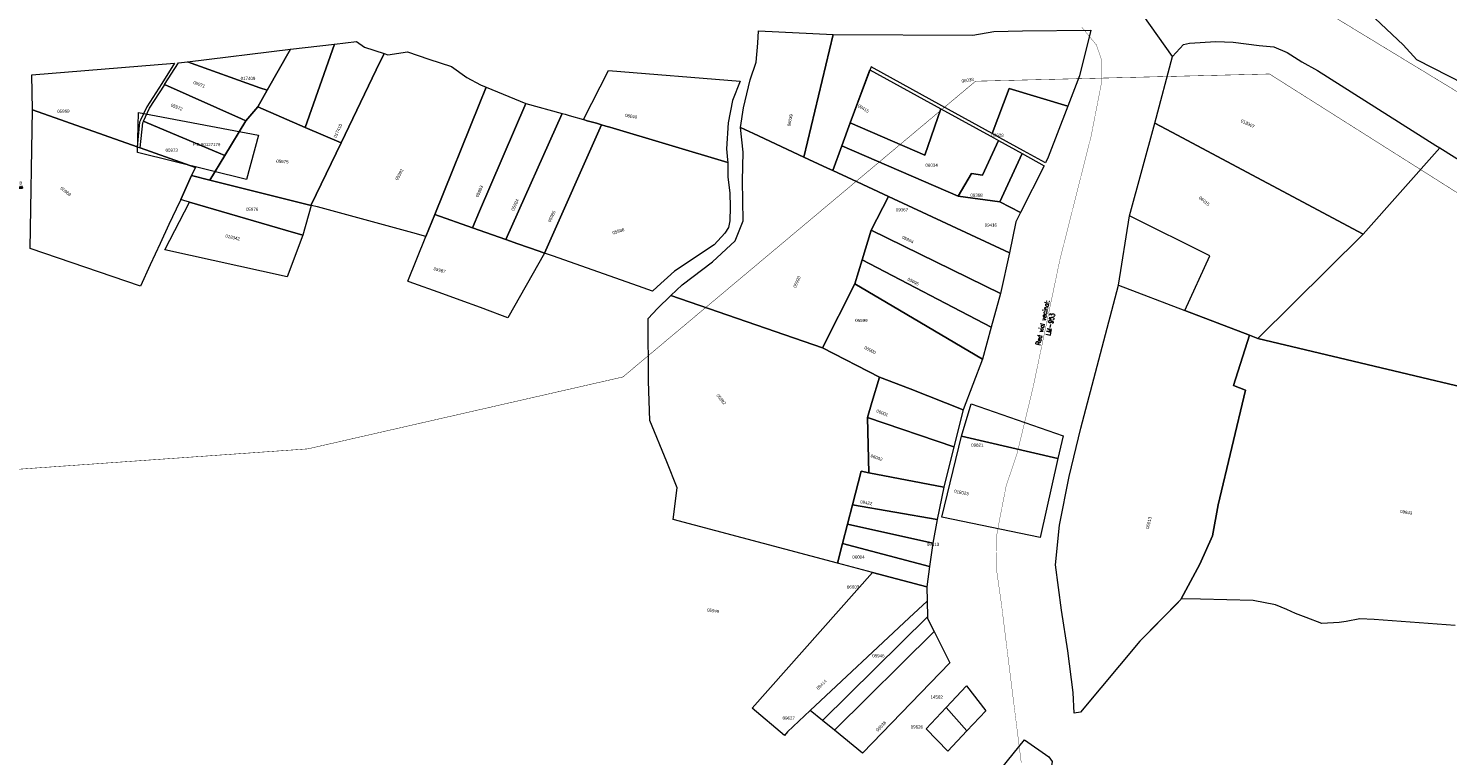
# Model space of a CAD drawing. Header units: metres. Extents: x 347609 to 748319, y 8548087 to 17123455.
# Tile 21 of 49: x 376187 to 376635, y 8567857 to 8568087. Entities that reach past the tile are written whole.
import ezdxf
from ezdxf import colors
from ezdxf.entities.mleader import LeaderData, LeaderLine
from ezdxf.enums import TextEntityAlignment as Align
from ezdxf.math import Vec2, Vec3

# ---------------------------------------------------------------- set-up
doc = ezdxf.new("R2010")
doc.units = ezdxf.units.M
doc.linetypes.add('ACAD_ISO02W100', pattern=[15, 12, -3])
doc.linetypes.add('ACAD_ISO04W100', pattern=[30, 24, -3, 0, -3])
for name, color, linetype in [('00_TEXTO', 7, 'Continuous'), ('manzanas', 2, 'Continuous'), ('VERTICES', 244, 'Continuous'), ('ZR_LIMA_PSAD56_A_WGS84', 210, 'Continuous')]:
    doc.layers.add(name, color=color, linetype=linetype)
for name, color, linetype, lineweight in [('02. FAJA MARGINAL', 5, 'ACAD_ISO02W100', 0), ('DISTANCIA', 7, 'Continuous', 9), ('Predios Rurales', 90, 'Continuous', 15), ('Red vial vecinal', 241, 'ACAD_ISO04W100', 30)]:
    doc.layers.add(name, color=color, linetype=linetype, lineweight=lineweight)
doc.layers.add('Predios Rurales Nombres', color=7, linetype='Continuous', true_color=0xffffff)
doc.styles.add('ARIAL', font='arial.ttf')
doc.styles.add('MtXpl_MS_Shell_Dlg_2', font='txt')
doc.styles.add('ROMANS', font='romans.shx')
doc.styles.add('ROMANS-SP', font='romans.shx', dxfattribs={"width": 0.75})
doc.styles.get("Standard").update_dxf_attribs({"font": 'simplex.shx'})
doc.styles.add('VERTICES', font='sanssb__.ttf')

# ---------------------------------------------------------------- blocks, each defined once
blk = doc.blocks.new('A$Cb4d16a24')
at = {"layer": 'VERTICES', "color": 6}
for centre in [(375919.77, 8568166.43), (375934.3, 8568166.33), (375925.11, 8568163.03), (375932.03, 8568156.9), (375915.42, 8568155.91), (375932.89, 8568152.65), (375933.66, 8568156.32), (375918.38, 8568151.96), (375939.98, 8568151.65), (375952.64, 8568148.87), (375966.39, 8568143.18), (375971.83, 8568140.31), (375974.45, 8568139.13), (375974.46, 8568141.57), (375975.49, 8568139.9), (375911.69, 8568130.12), (375993.72, 8568129.12), (376032.4, 8568126.66), (376036.41, 8568125.2), (376178.82, 8568126.29), (375925.57, 8568123.96), (375934.74, 8568123.32), (376009.43, 8568121.52), (376185.77, 8568123.91), (376186.09, 8568124.67), (375907.11, 8568117.94), (375945.61, 8568119.91), (376029.8, 8568118.93), (376040.08, 8568119.44), (376177.01, 8568117.3), (376184.13, 8568119.72), (375911.59, 8568115.29), (375918.13, 8568113.76), (375953.77, 8568114.54), (376030.5, 8568113.16), (376039.46, 8568114.59), (375914.1, 8568110.8), (375916.02, 8568109.91), (375950.7, 8568109.69), (375952.91, 8568108.29), (375962.58, 8568110.1), (375967.95, 8568107.86), (376042.1, 8568111.23), (376170.12, 8568110.91), (376175.89, 8568109.97), (375958.72, 8568106.48), (375972.69, 8568106.64), (376052.26, 8568106.54), (376168.29, 8568105.19), (376181.6, 8568107.11), (376066.4, 8568100.59), (376164.73, 8568102.53), (376075.8, 8568097.42), (376160.6, 8568091.2), (376100.17, 8568088.39), (376108.12, 8568086.28), (376120.25, 8568084.85), (376143.97, 8568085.18), (376154.83, 8568084.95), (376033.39, 8568079), (376045.03, 8568072.24), (376048.55, 8568072.45), (376036.21, 8568071.23), (376038.96, 8568068.47), (376043.43, 8568070.06), (376055.33, 8568069.53), (376061.03, 8568068.25), (376067.23, 8568065.7), (376081.97, 8568060.73), (376096.25, 8568055.45), (376104.71, 8568054.44), (376120.13, 8568054.36), (376149.69, 8568057.32), (376169.67, 8568057.3), (376111.67, 8568053.04), (376116.74, 8568050.84), (376170.02, 8568050.29), (376172.42, 8568044.42), (376176, 8568037.71), (376181.59, 8568038.27), (376181.59, 8568037.62)]:
    blk.add_circle(centre, 0.2, dxfattribs=at)
at = {"layer": 'DISTANCIA', "style": 'ROMANS'}
for s, rotation, p in [('6.33', 327.558, (375922.69, 8568165.25)), ('11.38', 67.5074, (375916.91, 8568161.2)), ('9.76', 19.7315, (375929.48, 8568165.22)), ('9.70', 76.4551, (375933.72, 8568161.29)), ('4.94', 306.8803, (375916.4, 8568153.55)), ('3.75', 78.0596, (375933.93, 8568154.63)), ('7.16', 351.9593, (375936.54, 8568152.72)), ('12.97', 347.643, (375946.67, 8568150.79)), ('14.88', 337.5201, (375960.09, 8568146.45)), ('22.84', 72.9731, (375914.36, 8568141.02)), ('6.15', 332.199, (375969.46, 8568142.25)), ('2.92', 25.5253, (375973.1, 8568141.6)), ('1.97', 301.6611, (375975.57, 8568140.97)), ('21.71', 332.5483, (375984.36, 8568134.65)), ('17.44', 334.2035, (376001.78, 8568125.89)), ('4.27', 339.9622, (376034.51, 8568126.52)), ('7.45', 347.425, (376182.57, 8568126.07)), ('13.02', 69.3837, (375908.68, 8568124.21)), ('9.20', 355.977, (375929.99, 8568123.02)), ('11.39', 342.61, (375939.85, 8568121.11)), ('8.15', 71.4284, (376030.63, 8568123.25)), ('6.83', 302.5372, (376038.83, 8568122.52)), ('9.17', 78.6543, (376177.29, 8568121.81)), ('5.20', 329.4893, (375908.85, 8568116.19)), ('12.63', 53.8918, (375922.28, 8568118.42)), ('9.76', 326.6365, (375949.23, 8568116.83)), ('22.68', 338.345, (376020.05, 8568117.92)), ('5.82', 276.8813, (376029.5, 8568116.03)), ('4.89', 82.6985, (376040.38, 8568116.98)), ('5.15', 299.1683, (375912.36, 8568112.65)), ('5.74', 57.7508, (375951.68, 8568112.31)), ('4.27', 308.1818, (376041.31, 8568113.18)), ('7.42', 81.3198, (376175.88, 8568113.78)), ('2.12', 335.2089, (375914.88, 8568109.81)), ('4.39', 61.3145, (375917.45, 8568111.24)), ('2.61', 327.5953, (375951.47, 8568108.5)), ('5.29', 43.1522, (375961.11, 8568107.93)), ('5.82', 337.3816, (375964.94, 8568108.43)), ('11.19', 335.182, (376047.34, 8568109.49)), ('6.00', 72.2464, (376168.66, 8568108.26)), ('5.85', 350.7715, (376172.89, 8568111.04)), ('6.09', 342.7348, (375955.69, 8568106.78)), ('4.89', 345.5781, (375969.98, 8568106.71)), ('15.34', 337.19, (376059.29, 8568104.27)), ('4.44', 36.743, (376166.09, 8568104.26)), ('9.92', 341.3723, (376071.49, 8568099.55)), ('26.00', 339.6655, (376087.97, 8568093.56)), ('12.07', 69.9895, (376162.04, 8568097.07)), ('66.70', 335.52, (376002.48, 8568092.38)), ('8.22', 345.0976, (376104.13, 8568087.98)), ('12.22', 353.3097, (376113.79, 8568086.26)), ('23.73', 0.7974, (376131.8, 8568085.63)), ('10.86', 358.7693, (376149.17, 8568085.71)), ('8.51', 47.2429, (376157.26, 8568088.47)), ('8.26', 289.955, (376034.21, 8568074.9)), ('3.52', 3.4768, (376046.77, 8568071.74)), ('3.90', 314.9112, (376037, 8568069.6)), ('4.74', 19.5125, (376041.41, 8568068.67)), ('2.71', 53.643, (376044.56, 8568070.58)), ('7.38', 336.6798, (376052.06, 8568070.25)), ('5.84', 347.3214, (376057.89, 8568068.33)), ('6.71', 337.6687, (376063.82, 8568066.4)), ('15.56', 341.3664, (376074.4, 8568062.65)), ('15.22', 339.7069, (376088.79, 8568057.54)), ('8.52', 353.205, (376100.48, 8568054.37)), ('29.70', 5.717, (376134.96, 8568055.26)), ('19.99', 359.9536, (376159.8, 8568056.73)), ('7.02', 272.8604, (376169.23, 8568053.68)), ('7.10', 348.5966, (376108.02, 8568053.17)), ('5.52', 336.5357, (376113.85, 8568051.46)), ('4.89', 46.0434, (376118.82, 8568052.16)), ('6.34', 292.2358, (376170.68, 8568047.07)), ('7.60', 298.0176, (376173.7, 8568040.71)), ('5.59', 359.1215, (376178.82, 8568037.33))]:
    blk.add_text(s, height=0.5, rotation=rotation, dxfattribs=at).set_placement(p, align=Align.MIDDLE)
for s, p in [('1.73', (375936.45, 8568158.5)), ('1.30', (375979.19, 8568138.75)), ('0.82', (376189.5, 8568124.31)), ('0.65', (376184.2, 8568036.92))]:
    blk.add_text(s, height=0.5, dxfattribs=at).set_placement(p, align=Align.MIDDLE)
at = {"layer": 'VERTICES', "style": 'VERTICES'}
for s, p in [('N1', (375919.64, 8568167.69)), ('P1', (375935.57, 8568166.97)), ('O1', (375925.37, 8568164.36)), ('Q1', (375933.27, 8568157.69)), ('R1', (375935.2, 8568156.36)), ('M1', (375913.89, 8568155.91)), ('S1', (375934.22, 8568153.39)), ('T1', (375940.28, 8568152.92)), ('L1', (375916.95, 8568151.65)), ('U1', (375953.43, 8568150.26)), ('V1', (375967, 8568144.44)), ('X1', (375974.91, 8568142.82)), ('W1', (375971.57, 8568141.51)), ('Y1', (375976.94, 8568140)), ('Z1', (375973.1, 8568137.7)), ('K1', (375910.32, 8568130.61)), ('A2', (375994.66, 8568130.36)), ('E2', (376031.76, 8568128.01)), ('F2', (376037.58, 8568126.34)), ('X2', (376178.35, 8568127.55)), ('Y2', (376187.28, 8568125.34)), ('E1', (375926.44, 8568122.8)), ('D1', (375934.74, 8568122.13)), ('B2', (376010.35, 8568122.74)), ('Z2', (376187.86, 8568123.07)), ('J1', (375905.82, 8568117.66)), ('C1', (375945.06, 8568118.76)), ('D2', (376028.26, 8568119.1)), ('G2', (376041.56, 8568119.91)), ('W2', (376175.36, 8568117.51)), ('A3', (376186.28, 8568119.09)), ('I1', (375910.75, 8568114.28)), ('F1', (375919.49, 8568112.95)), ('B1', (375952.37, 8568114.27)), ('C2', (376029.41, 8568114.25)), ('H2', (376040.95, 8568115.11)), ('I2', (376043.09, 8568112.3)), ('U2', (376169.06, 8568112.06)), ('H1', (375913.02, 8568109.85)), ('G1', (375916.98, 8568108.81)), ('A1', (375949.29, 8568109.48)), ('Z', (375952.52, 8568107)), ('X', (375962.83, 8568108.81)), ('J2', (376053.04, 8568107.85)), ('V2', (376174.88, 8568111.09)), ('B3', (376183.84, 8568106.89)), ('Y', (375959.11, 8568105.19)), ('W', (375967.49, 8568106.59)), ('V', (375972.5, 8568105.36)), ('S2', (376163.25, 8568103.24)), ('T2', (376166.99, 8568106.09)), ('K2', (376066.91, 8568101.98)), ('L2', (376076.46, 8568098.64)), ('M2', (376100.83, 8568089.82)), ('R2', (376159.22, 8568091.94)), ('N2', (376108.47, 8568087.66)), ('O2', (376120.57, 8568086.16)), ('P2', (376144.09, 8568086.49)), ('Q2', (376153.98, 8568086.16)), ('U', (376032.56, 8568078.01)), ('Q', (376045.78, 8568071.01)), ('P', (376048.6, 8568071.2)), ('T', (376035.15, 8568070.41)), ('S', (376038.77, 8568067.22)), ('R', (376044, 8568068.98)), ('O', (376054.92, 8568068.3)), ('N', (376060.81, 8568067.02)), ('M', (376066.82, 8568064.49)), ('L', (376081.67, 8568059.55)), ('K', (376096, 8568054.21)), ('J', (376104.56, 8568053.15)), ('G', (376120.86, 8568053.35)), ('F', (376149.78, 8568056.02)), ('E', (376168.83, 8568056.31)), ('I', (376111.44, 8568051.83)), ('H', (376117.05, 8568049.56)), ('D', (376168.83, 8568050.01)), ('C', (376171.25, 8568043.86)), ('B', (376175.38, 8568036.64)), ('A', (376182.15, 8568036.65)), ('C3', (376183.84, 8568038.26))]:
    blk.add_text(s, height=0.9, dxfattribs=at).set_placement(p, align=Align.MIDDLE)
at = {"layer": '00_TEXTO', "color": 0, "lineweight": 9}
ml = blk.add_multileader_mtext('Standard', dxfattribs=at)
ml.set_content('')
ml.set_leader_properties()
ml.build(insert=Vec2(0, 0))
ml.multileader.update_dxf_attribs({"text_right_attachment_type": 6, "dogleg_length": 3, "arrow_head_size": 0.3})
ctx = ml.context
ctx.base_point, ctx.char_height, ctx.arrow_head_size, ctx.landing_gap_size, ctx.plane_origin = Vec3(375937.41, 8568158.15), 0.009, 0.3, 0.0045, Vec3(375913.02, 8568140.16)
ctx.right_attachment = 6
notes = []
notes.append((ctx, [(1, (1, 1, 0), (375935.5, 8568158.15), (1, 0), 1.9, [(0, [(375933.01, 8568156.76)], 0, [])])]))
ctx.mtext.insert, ctx.mtext.text_direction, ctx.mtext.rotation, ctx.mtext.flow_direction = Vec3(375937.41, 8568158.14), Vec3(-1, 0), 3.141593, 5
ml = blk.add_multileader_mtext('Standard', dxfattribs=at)
ml.set_content('')
ml.set_leader_properties()
ml.build(insert=Vec2(0, 0))
ml.multileader.update_dxf_attribs({"text_right_attachment_type": 6, "dogleg_length": 3, "arrow_head_size": 0.3})
ctx = ml.context
ctx.base_point, ctx.char_height, ctx.arrow_head_size, ctx.landing_gap_size, ctx.plane_origin = Vec3(375971.94, 8568137.13), 0.009, 0.3, 0.0045, Vec3(375954.68, 8568122.47)
ctx.right_attachment, ctx.text_align_type = 6, 2
notes.append((ctx, [(0, (1, 1, 0), (375973.86, 8568137.14), (-1, 0), 1.9, [(0, [(375974.66, 8568139.07)], 0, [])])]))
ctx.mtext.insert, ctx.mtext.text_direction, ctx.mtext.rotation, ctx.mtext.alignment, ctx.mtext.flow_direction = Vec3(375971.95, 8568137.13), Vec3(-1, 0), 3.141593, 3, 5
ml = blk.add_multileader_mtext('Standard', dxfattribs=at)
ml.set_content('')
ml.set_leader_properties()
ml.build(insert=Vec2(0, 0))
ml.multileader.update_dxf_attribs({"text_right_attachment_type": 6, "dogleg_length": 3, "arrow_head_size": 0.3})
ctx = ml.context
ctx.base_point, ctx.char_height, ctx.arrow_head_size, ctx.landing_gap_size, ctx.plane_origin = Vec3(375980.12, 8568138.41), 0.009, 0.3, 0.0045, Vec3(375955.49, 8568122.83)
ctx.right_attachment = 6
notes.append((ctx, [(1, (1, 1, 0), (375978.21, 8568138.41), (1, 0), 1.9, [(0, [(375975.68, 8568139.69)], 0, [])])]))
ctx.mtext.insert, ctx.mtext.text_direction, ctx.mtext.rotation, ctx.mtext.flow_direction = Vec3(375980.12, 8568138.41), Vec3(-1, 0), 3.141593, 5
ml = blk.add_multileader_mtext('Standard', dxfattribs=at)
ml.set_content('')
ml.set_leader_properties()
ml.build(insert=Vec2(0, 0))
ml.multileader.update_dxf_attribs({"text_right_attachment_type": 6, "dogleg_length": 3, "arrow_head_size": 0.3})
ctx = ml.context
ctx.base_point, ctx.char_height, ctx.arrow_head_size, ctx.landing_gap_size, ctx.plane_origin = Vec3(376190.19, 8568123.97), 0.009, 0.3, 0.0045, Vec3(376171.19, 8568105.04)
ctx.right_attachment = 6
notes.append((ctx, [(1, (1, 1, 0), (376188.79, 8568123.97), (1, 0), 1.41, [(0, [(376186.43, 8568124.54)], 0, [])])]))
ctx.mtext.insert, ctx.mtext.text_direction, ctx.mtext.rotation, ctx.mtext.flow_direction = Vec3(376190.2, 8568123.97), Vec3(-1, 0), 3.141593, 5
ml = blk.add_multileader_mtext('Standard', dxfattribs=at)
ml.set_content('')
ml.set_leader_properties()
ml.build(insert=Vec2(0, 0))
ml.multileader.update_dxf_attribs({"text_right_attachment_type": 6, "dogleg_length": 3, "arrow_head_size": 0.3})
ctx = ml.context
ctx.base_point, ctx.char_height, ctx.arrow_head_size, ctx.landing_gap_size, ctx.plane_origin = Vec3(376184.86, 8568036.62), 0.009, 0.3, 0.0045, Vec3(376166.46, 8568018.36)
ctx.right_attachment = 6
notes.append((ctx, [(1, (1, 1, 0), (376183.45, 8568036.62), (1, 0), 1.41, [(0, [(376181.7, 8568037.86)], 0, [])])]))
ctx.mtext.insert, ctx.mtext.text_direction, ctx.mtext.rotation, ctx.mtext.flow_direction = Vec3(376184.86, 8568036.62), Vec3(-1, 0), 3.141593, 5
for ctx, leaders in notes:
    for number, flags, end, landing, length, lines in leaders:
        leader = LeaderData()
        leader.index, (leader.has_last_leader_line, leader.has_dogleg_vector, leader.attachment_direction) = number, flags
        leader.last_leader_point, leader.dogleg_vector, leader.dogleg_length = Vec3(end), Vec3(landing), length
        for number, points, colour, breaks in lines:
            line = LeaderLine()
            line.index, line.vertices, line.color, line.breaks = number, Vec3.list(points), colors.encode_raw_color(colour), breaks
            leader.lines.append(line)
        ctx.leaders.append(leader)

msp = doc.modelspace()

# ---------------------------------------------------------------- linework, layer by layer
at = {"layer": '02. FAJA MARGINAL', "color": 5, "true_color": 0x0000ff, "const_width": 0.15}
for points in [[(375944.21, 8568225.32), (376206.11, 8568182.84), (376411.91, 8568153.92), (376521.88, 8568095.45), (376587.39, 8568097.97), (376762.57, 8567991.38), (376844.21, 8567959.75), (376944.87, 8567884.1), (376955.43, 8567843.63), (376907.81, 8567795.71), (376886.7, 8567724.66), (376871.82, 8567560.1), (376878.43, 8567515.12), (376926.06, 8567441.04)], [(375877.53, 8567966.55), (376180.92, 8567947.58), (376274.92, 8567954.2), (376374.5, 8567976.94), (376485.91, 8568070.46), (376578.77, 8568072.75), (376708.51, 8567990.6), (376841.68, 8567926.94), (376907.76, 8567855.03), (376875.93, 8567802.41), (376851.09, 8567698.79), (376850.26, 8567587.05), (376832.68, 8567548.27), (376874.8, 8567471.12), (376889.03, 8567426.35)]]:
    msp.add_lwpolyline(points, dxfattribs=at)
at = {"layer": 'Predios Rurales', "lineweight": 15}
for points in [[(376645.3, 8568066.96), (376625.35, 8568077.18), (376621.05, 8568081.96), (376612.19, 8568090.33), (376609.39, 8568092.23), (376606.4, 8568091.71), (376603.37, 8568090.98), (376599.25, 8568091.81), (376593.49, 8568095.44), (376587.31, 8568099.15), (376582.18, 8568101.4), (376579.28, 8568102.91), (376582.43, 8568106.35), (376582.44, 8568106.34), (376683.42, 8568216.29)], [(376637.47, 8567898.35), (376611.85, 8567900.28), (376607.33, 8567900.41), (376603.01, 8567899.58), (376600.81, 8567899.27), (376595.31, 8567898.97), (376590.35, 8567900.84), (376587.03, 8567902.12), (376584.23, 8567903.43), (376580.71, 8567904.92), (376573.61, 8567906.26), (376556.95, 8567906.66), (376550.91, 8567906.81), (376556.8, 8567917.72), (376560.72, 8567926.75), (376562.58, 8567936.51), (376571.18, 8567972.8), (376567.43, 8567974.2), (376572.45, 8567990.16), (376575.14, 8567989.13), (376689.4, 8567961.92)]]:
    msp.add_lwpolyline(points, dxfattribs=at)
for points in [[(376415.74, 8568053.89), (376411.68, 8568055.78), (376412.62, 8568062.06), (376414.72, 8568070.88), (376416.65, 8568076.53), (376417.11, 8568082.5), (376417.39, 8568086.37), (376440.89, 8568085.28), (376431.71, 8568046.44)], [(376491.13, 8568053.95), (376475.23, 8568062.72), (376452.9, 8568075.04), (376446.35, 8568057.31), (376443.65, 8568050), (376440.77, 8568042.21), (376439.17, 8568042.96), (376433.28, 8568045.71), (376431.71, 8568046.44), (376440.89, 8568085.28), (376485.09, 8568085.05), (376491.69, 8568086.23), (376500.74, 8568086.35), (376522.31, 8568086.63), (376518.79, 8568072.12), (376515.09, 8568062.59), (376496.51, 8568068.17)], [(376259.84, 8568068.4), (376236.92, 8568076.64), (376269.49, 8568080.56), (376262.12, 8568067.58)], [(376274.11, 8568055.87), (376259.16, 8568062.37), (376262.12, 8568067.58), (376269.49, 8568080.56), (376269.49, 8568080.55), (376283.39, 8568082.22)], [(376285.46, 8568050.93), (376274.11, 8568055.87), (376283.39, 8568082.22), (376290.37, 8568083.06), (376292.88, 8568081.22), (376299.09, 8568079.21), (376296.58, 8568074.01)], [(376608.38, 8568022.09), (376547.97, 8568054.31), (376542.54, 8568057.21), (376542.55, 8568057.23), (376548.15, 8568078.29), (376551.6, 8568082.09), (376553.51, 8568082.53), (376561.81, 8568083.04), (376567.33, 8568082.81), (376575.54, 8568081.73), (376580.14, 8568081.29), (376584.34, 8568079.5), (376589.02, 8568076.55), (376593.93, 8568073.82), (376631.37, 8568050.18), (376632.54, 8568049.44)], [(376221.04, 8568049.71), (376187.99, 8568061.39), (376187.73, 8568072.49), (376232.83, 8568076.15), (376228.79, 8568069.79), (376224.08, 8568062.37), (376222.12, 8568058.18), (376221.81, 8568057.52)], [(376253.98, 8568058.58), (376229.71, 8568069.38), (376234.11, 8568076.3), (376236.92, 8568076.64), (376259.84, 8568068.4), (376262.12, 8568067.58), (376259.16, 8568062.37), (376255.35, 8568057.97)], [(376276, 8568031.2), (376276.06, 8568031.42), (376285.46, 8568050.93), (376296.58, 8568074.01), (376299.09, 8568079.21), (376300.26, 8568078.81), (376306.43, 8568079.72), (376313.21, 8568077.46), (376320.37, 8568075.07), (376325.21, 8568071.62), (376329.53, 8568069.27), (376331.32, 8568068.54), (376329.12, 8568063.11), (376315.05, 8568028.36), (376312.23, 8568021.39), (376308.18, 8568022.5), (376278.04, 8568030.69)], [(376407.62, 8568044.75), (376370.35, 8568055.92), (376369.15, 8568056.28), (376367.75, 8568056.7), (376366.15, 8568057.15), (376363.19, 8568057.98), (376362, 8568058.33), (376369.94, 8568073.82), (376411.5, 8568070.51), (376409.14, 8568064.41), (376407.74, 8568057.34), (376407.22, 8568049.13), (376407.54, 8568045.57)], [(376469.93, 8568047.09), (376446.35, 8568057.31), (376452.55, 8568074.09), (376474.9, 8568061.76)], [(376246.71, 8568047.81), (376224.17, 8568057.32), (376223.04, 8568057.79), (376224.96, 8568061.89), (376229.63, 8568069.25), (376229.71, 8568069.38), (376253.98, 8568058.58), (376255.35, 8568057.97), (376248.73, 8568046.96)], [(376315.05, 8568028.36), (376329.12, 8568063.11), (376331.32, 8568068.54), (376343.8, 8568063.42), (376343.83, 8568063.41), (376329.22, 8568029.36), (376326.98, 8568024.15)], [(376508.03, 8568044.63), (376501.02, 8568048.49), (376493.58, 8568052.6), (376491.13, 8568053.95), (376496.51, 8568068.17), (376515.09, 8568062.59), (376508.82, 8568046.44)], [(376329.22, 8568029.36), (376343.83, 8568063.41), (376355.36, 8568060.28), (376337.54, 8568020.42), (376326.98, 8568024.15)], [(376222.08, 8568005.67), (376187.26, 8568017.59), (376187.99, 8568061.39), (376221.04, 8568049.71), (376222.01, 8568049.37), (376239.42, 8568043.21), (376238.22, 8568040.62), (376234.84, 8568033.05), (376233.33, 8568030.03), (376231.08, 8568025.15), (376228.29, 8568019.12), (376225.16, 8568012.35)], [(376276, 8568031.2), (376245.73, 8568038.75), (376244.05, 8568039.17), (376248.73, 8568046.96), (376255.35, 8568057.97), (376259.16, 8568062.37), (376274.11, 8568055.87), (376285.46, 8568050.93), (376276.06, 8568031.42)], [(376337.54, 8568020.42), (376355.36, 8568060.28), (376356.22, 8568060.04), (376357.51, 8568059.66), (376362, 8568058.33), (376363.19, 8568057.98), (376366.15, 8568057.15), (376367.75, 8568056.7), (376349.69, 8568016.14), (376348.07, 8568016.71), (376341.32, 8568019.09)], [(376480.37, 8568034.15), (376443.65, 8568050), (376446.35, 8568057.31), (376469.93, 8568047.09), (376474.9, 8568061.76), (376491.66, 8568052.52), (376493.16, 8568051.69), (376488.14, 8568040.78), (376484.67, 8568041.25)], [(376244.05, 8568039.17), (376238.22, 8568040.62), (376239.42, 8568043.21), (376222.01, 8568049.37), (376222.79, 8568057.25), (376223.03, 8568057.76), (376223.04, 8568057.79), (376224.17, 8568057.32), (376246.71, 8568047.81), (376248.73, 8568046.96)], [(376349.69, 8568016.14), (376367.75, 8568056.7), (376369.15, 8568056.28), (376370.35, 8568055.92), (376407.62, 8568044.75), (376407.6, 8568040.17), (376408.33, 8568035.21), (376408.4, 8568030.61), (376408.28, 8568026.33), (376407.89, 8568024.2), (376406.68, 8568022.45), (376403.36, 8568018.71), (376390.79, 8568010.41), (376385.35, 8568005.49), (376383.86, 8568004.07), (376380.94, 8568005.11), (376352.58, 8568015.12)], [(376437.51, 8567986.17), (376389.69, 8568002.72), (376393.19, 8568006.06), (376402.84, 8568013.4), (376410, 8568019.95), (376412.45, 8568026.3), (376412.25, 8568038.99), (376412.45, 8568047.99), (376411.68, 8568055.78), (376415.74, 8568053.89), (376431.71, 8568046.44), (376433.28, 8568045.71), (376439.17, 8568042.96), (376440.77, 8568042.21), (376446.94, 8568039.34), (376458.42, 8568033.99), (376452.98, 8568023.41), (376450.12, 8568014.03), (376447.79, 8568006.38)], [(376559.94, 8568015.24), (376534.56, 8568027.9), (376542.54, 8568057.21), (376547.97, 8568054.31), (376608.38, 8568022.09), (376575.14, 8567989.13), (376572.45, 8567990.16), (376552.04, 8567997.98)], [(376496.66, 8568016.15), (376458.42, 8568033.99), (376446.94, 8568039.34), (376440.77, 8568042.21), (376443.65, 8568050), (376480.37, 8568034.15), (376493.56, 8568032.28), (376500.14, 8568028.9), (376498.66, 8568025.96)], [(376493.56, 8568032.28), (376480.37, 8568034.15), (376484.67, 8568041.25), (376488.14, 8568040.78), (376493.16, 8568051.69), (376500.61, 8568047.59)], [(376689.4, 8567961.92), (376575.14, 8567989.13), (376608.38, 8568022.09), (376632.54, 8568049.44), (376711.91, 8567999.55)], [(376493.56, 8568032.28), (376500.61, 8568047.59), (376507.58, 8568043.74), (376500.14, 8568028.9)], [(376267.92, 8568023.33), (376237.55, 8568032.25), (376235.76, 8568032.78), (376234.84, 8568033.05), (376238.22, 8568040.62), (376244.05, 8568039.17), (376245.73, 8568038.75), (376276, 8568031.2), (376273.34, 8568021.74)], [(376268.48, 8568008.64), (376229.81, 8568017.17), (376237.55, 8568032.25), (376267.92, 8568023.33), (376273.34, 8568021.74)], [(376493.82, 8568003.36), (376452.98, 8568023.41), (376458.42, 8568033.99), (376496.66, 8568016.15)], [(376306.94, 8568007.07), (376306.5, 8568007.23), (376312.23, 8568021.39), (376315.05, 8568028.36), (376326.98, 8568024.15), (376337.54, 8568020.42), (376341.32, 8568019.09), (376348.07, 8568016.71), (376349.69, 8568016.14), (376338.13, 8567995.65), (376330.85, 8567998.41), (376330.68, 8567998.48), (376321.89, 8568001.66), (376317.61, 8568003.21)], [(376490.88, 8567992.68), (376450.12, 8568014.03), (376452.98, 8568023.41), (376493.82, 8568003.36)], [(376461.9, 8567998.03), (376447.79, 8568006.38), (376450.12, 8568014.03), (376490.88, 8567992.68), (376488.08, 8567982.54)], [(376461.9, 8567998.03), (376488.08, 8567982.54), (376482.02, 8567966.55), (376465.3, 8567973.23), (376455.57, 8567976.89), (376437.51, 8567986.17), (376447.79, 8568006.38)], [(376515.51, 8567945.5), (376519.17, 8567960.78), (376531.04, 8568006.02), (376552.04, 8567997.98), (376572.45, 8567990.16), (376567.43, 8567974.2), (376571.18, 8567972.8), (376562.58, 8567936.51), (376560.72, 8567926.75), (376556.8, 8567917.72), (376550.91, 8567906.81), (376550.79, 8567906.59), (376549.27, 8567905.04), (376537.82, 8567893.36), (376519.03, 8567870.92), (376517.1, 8567870.65), (376516.73, 8567877.22), (376515.07, 8567890.31), (376513.02, 8567903.16), (376511.18, 8567917.52), (376512.47, 8567930.06)], [(376391.65, 8567941.89), (376388.41, 8567950.09), (376382.96, 8567963.15), (376382.63, 8567975.66), (376382.47, 8567995.45), (376385.4, 8567998.63), (376389.69, 8568002.72), (376437.51, 8567986.17), (376455.57, 8567976.89), (376453.16, 8567968.84), (376451.74, 8567964.11), (376452.24, 8567946.68), (376452.24, 8567946.66), (376449.78, 8567947.13), (376447.03, 8567936.48), (376445.46, 8567930.38), (376443.88, 8567924.28), (376442.28, 8567918.06), (376425.63, 8567922.48), (376390.39, 8567931.82)], [(376479.08, 8567954.81), (376451.74, 8567964.11), (376453.16, 8567968.84), (376455.57, 8567976.89), (376465.3, 8567973.23), (376482.02, 8567966.55)], [(376511.86, 8567951.16), (376481.48, 8567958.23), (376484.56, 8567968.48), (376513.54, 8567958.34)], [(376452.24, 8567946.66), (376452.24, 8567946.68), (376451.74, 8567964.11), (376479.08, 8567954.81), (376475.86, 8567942.11)], [(376475.31, 8567932.56), (376481.48, 8567958.23), (376511.86, 8567951.16), (376506.36, 8567926.16)], [(376447.03, 8567936.48), (376449.78, 8567947.13), (376452.24, 8567946.66), (376475.86, 8567942.11), (376473.79, 8567931.82)], [(376472.38, 8567924.42), (376445.46, 8567930.38), (376447.03, 8567936.48), (376473.79, 8567931.82)], [(376471.4, 8567917.06), (376443.88, 8567924.28), (376445.46, 8567930.38), (376472.38, 8567924.42)], [(376470.54, 8567910.57), (376453.35, 8567915.13), (376442.28, 8567918.06), (376443.88, 8567924.28), (376471.4, 8567917.06)], [(376415.38, 8567872.2), (376453.35, 8567915.13), (376470.54, 8567910.57), (376470.63, 8567906.07), (376464.97, 8567900.77), (376433.69, 8567871.47), (376426.48, 8567864.71), (376425.5, 8567863.6)], [(376433.69, 8567871.47), (376464.97, 8567900.77), (376470.63, 8567906.07), (376470.75, 8567901.07), (376437.57, 8567868.31)], [(376441.3, 8567865.28), (376437.57, 8567868.31), (376470.75, 8567901.07), (376470.76, 8567900.52), (376472.79, 8567896.5)], [(376450.23, 8567858.02), (376441.3, 8567865.28), (376472.79, 8567896.5), (376477.79, 8567886.59)], [(376483.18, 8567865.03), (376476.67, 8567872.44), (376483.03, 8567879.25), (376489.21, 8567871.41)], [(376477.15, 8567858.66), (376470.31, 8567865.63), (376476.67, 8567872.44), (376483.18, 8567865.03)], [(376497.76, 8567819.34), (376479.01, 8567834.6), (376501.42, 8567862.19), (376509.03, 8567856.83), (376510.09, 8567855.33), (376508.04, 8567842.23), (376505.03, 8567836.37), (376501.51, 8567828.63), (376497.96, 8567819.77)]]:
    msp.add_lwpolyline(points, close=True, dxfattribs=at)
at = {"layer": 'Red vial vecinal', "lineweight": 15, "transparency": 33554687, "const_width": 0.1}
msp.add_lwpolyline([(376519.43, 8568087.62), (376524.12, 8568081.89), (376525.85, 8568076.77), (376525.81, 8568070.51), (376522.43, 8568053.14), (376512.54, 8568013.93), (376504.12, 8567973.82), (376499.09, 8567952.96), (376495.57, 8567942.44), (376493.56, 8567932.16), (376492.41, 8567925.91), (376492.57, 8567915.8), (376494.12, 8567904.91), (376496.77, 8567883.52), (376498.95, 8567866.14), (376500.35, 8567854.98)], dxfattribs=at)
at = {"layer": 'ZR_LIMA_PSAD56_A_WGS84', "linetype": 'Continuous', "lineweight": 15, "flags": 128}
msp.add_lwpolyline([(376637.47, 8567898.35), (376611.85, 8567900.28), (376607.33, 8567900.41), (376603.01, 8567899.58), (376600.81, 8567899.27), (376595.31, 8567898.97), (376590.35, 8567900.84), (376587.03, 8567902.12), (376584.23, 8567903.43), (376580.71, 8567904.92), (376573.61, 8567906.26), (376556.95, 8567906.66), (376550.91, 8567906.81), (376550.79, 8567906.59), (376537.82, 8567893.36), (376519.03, 8567870.92), (376517.1, 8567870.65), (376516.73, 8567877.22), (376515.07, 8567890.31), (376513.02, 8567903.16), (376511.18, 8567917.52), (376512.47, 8567930.06), (376515.51, 8567945.5), (376519.17, 8567960.78), (376531.04, 8568006.02), (376534.56, 8568027.9), (376542.54, 8568057.21), (376542.55, 8568057.23), (376548.15, 8568078.29), (376531.42, 8568101.96)], dxfattribs=at)
msp.add_lwpolyline([(376259.34, 8568053.35), (376255.63, 8568039.33), (376221.13, 8568047.89), (376221.44, 8568060.56), (376259.34, 8568053.35)], close=True, dxfattribs=at)

# ---------------------------------------------------------------- block references
at = {"layer": 'manzanas'}
msp.add_blockref('A$Cb4d16a24', (0, 0), dxfattribs=at)

# ---------------------------------------------------------------- texts
at = {"layer": 'Predios Rurales Nombres', "color": 251, "true_color": 0x636466, "style": 'ARIAL'}
for s, p in [('017409', (376253.73, 8568070.55)), ('09628', (376490.91, 8568052.56)), ('05973', (376230.02, 8568047.84)), ('06034', (376470.08, 8568043.1)), ('09368', (376484.27, 8568033.64)), ('05976', (376255.42, 8568029.17)), ('09367', (376460.73, 8568029.01)), ('09416', (376488.79, 8568024.18)), ('05999', (376447.91, 8567994.01)), ('09621', (376484.52, 8567954.58)), ('09413', (376470.54, 8567923.21)), ('06004', (376446.99, 8567919.2)), ('06003', (376445.28, 8567909.74)), ('05946', (376453.29, 8567887.98)), ('14502', (376471.69, 8567874.94)), ('09627', (376424.95, 8567868.27)), ('09626', (376465.42, 8567865.48))]:
    msp.add_text(s, height=1, dxfattribs=at).set_placement(p, align=Align.BOTTOM_LEFT)
for s, rotation, p in [('05971', -19.7222, (376238.55, 8568069.37)), ('06038', 8.9858, (376481.62, 8568069.69)), ('05972', -21.4596, (376231.42, 8568062.24)), ('09415', -30.8857, (376448.39, 8568062.14)), ('05969', 1.3683, (376195.81, 8568060.13)), ('06040', -9.7408, (376375.06, 8568058.92)), ('06039', 77.6466, (376427.66, 8568056.07)), ('018307', -25.2745, (376569.45, 8568057.3)), ('017410', 65.9962, (376284.23, 8568052.32)), ('05975', -3.3018, (376264.95, 8568044.38)), ('05982', 61.3201, (376303.65, 8568038.87)), ('05968', -38.5414, (376196.48, 8568036.19)), ('05983', 67.1992, (376329.16, 8568033.53)), ('05984', 65.8454, (376340.36, 8568029.23)), ('06015', -39.5489, (376556.16, 8568033.2)), ('05985', 65.3709, (376351.92, 8568025.59)), ('05986', 17.2721, (376371.44, 8568021.7)), ('018342', -12.472, (376248.76, 8568020.78)), ('05994', -26.1397, (376462.42, 8568020.52)), ('05987', -15.3137, (376314.52, 8568010.45)), ('05993', 67.6252, (376429.48, 8568004.9)), ('05995', -27.481, (376464.14, 8568007.27)), ('06000', -27.5808, (376450.5, 8567985.63)), ('05992', -51.466, (376403.71, 8567970.91)), ('06001', -21.2386, (376454.34, 8567965.54)), ('06002', -20.2001, (376452.55, 8567951.37)), ('09422', -9.8897, (376449.33, 8567936.72)), ('018023', -11.0561, (376479.02, 8567940.07)), ('06013', 76.4399, (376540.95, 8567928.71)), ('09643', -9.5885, (376619.93, 8567933.66)), ('05949', -8.8062, (376400.98, 8567902.54)), ('09414', 44.3629, (376436.46, 8567877.73)), ('09638', 45.7947, (376455.27, 8567864.51))]:
    msp.add_text(s, height=1, rotation=rotation, dxfattribs=at).set_placement(p, align=Align.BOTTOM_LEFT)
at = {"layer": 'Red vial vecinal', "lineweight": 15, "insert": (376508.33, 8567993.88), "char_height": 1.5, "attachment_point": 5, "rotation": 78.1435, "style": 'ROMANS-SP'}
msp.add_mtext_dynamic_manual_height_columns('Red vial vecinal: LM-953', width=15.4095, gutter_width=12.5, heights=[0], dxfattribs=at)
at = {"layer": 'ZR_LIMA_PSAD56_A_WGS84', "color": 0, "style": 'MtXpl_MS_Shell_Dlg_2'}
msp.add_text('P.E.90127179', height=1, dxfattribs=at).set_placement((376238.58, 8568049.93))

doc.saveas('drawing.dxf')
